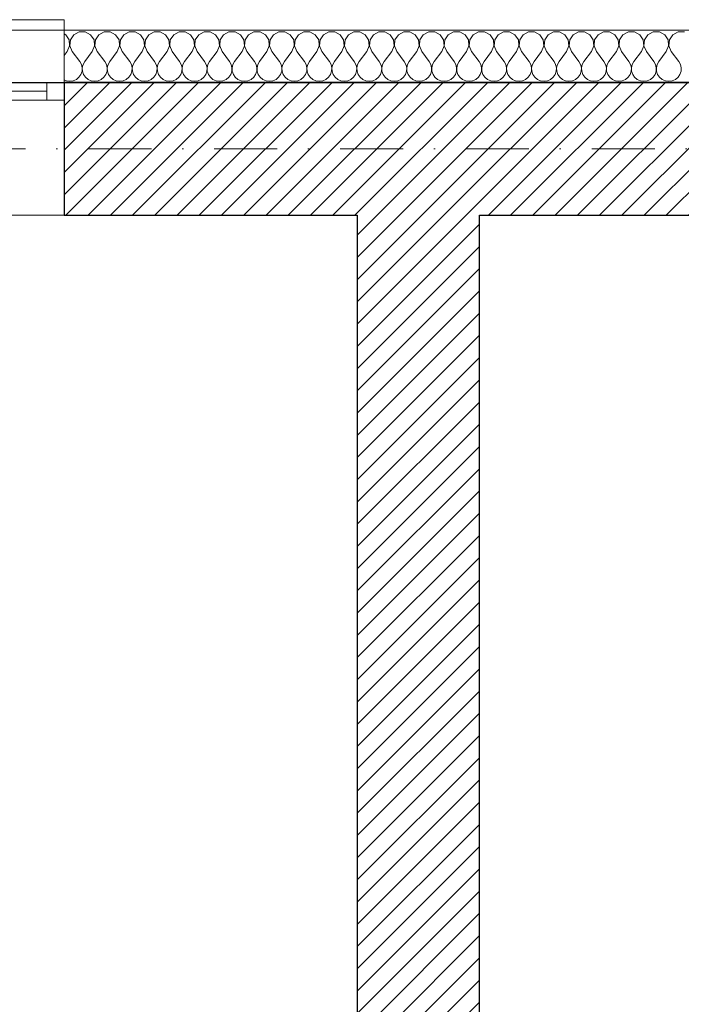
# Model space of a CAD drawing. Header units: millimetres. Extents: x 172139 to 266886, y 89525 to 138225.
# Tile 47 of 72: x 204000 to 205893, y 118887 to 121706. Entities that reach past the tile are written whole.
import ezdxf

# ---------------------------------------------------------------- set-up
doc = ezdxf.new("R2010")
doc.units = ezdxf.units.MM
doc.header["$MEASUREMENT"] = 0
doc.linetypes.add('Kropki i Kreski', pattern=[360, 180, -90, 0, -90])
for name, color, linetype in [('Konstrukcja - Siatki mod', 7, 'Continuous'), ('KR_INW', 7, 'Continuous'), ('NAPIS_SODON', 7, 'Continuous')]:
    doc.layers.add(name, color=color, linetype=linetype)
doc.layers.add('Konstrukcja - Siatki mod_Nr_pióra__48', color=7, linetype='Continuous', lineweight=15, true_color=0xa80f02)
doc.layers.add('KR_INW_Nr_pióra__102', color=7, linetype='Continuous', lineweight=5, true_color=0xcccccc)
for name, color, linetype, lineweight in [('KR_INW_Nr_pióra__101', 252, 'Continuous', 5), ('KR_INW_Nr_pióra__27', 7, 'Continuous', 25), ('KR_INW_Nr_pióra__47', 7, 'Continuous', 15), ('NAPIS_SODON_Nr_pióra__1', 7, 'Continuous', 13), ('NAPIS_SODON_Nr_pióra__121', 255, 'Continuous', 0), ('Okna ArchiCADa_Nr_pióra__1', 7, 'Continuous', 13)]:
    doc.layers.add(name, color=color, linetype=linetype, lineweight=lineweight)
pattern_1 = [(45, (0, 0), (-31.819804, 31.819804), [])]

# ---------------------------------------------------------------- blocks, each defined once
blk = doc.blocks.new('Strop_1', base_point=(179225, 121523.3))
at = {"layer": 'NAPIS_SODON_Nr_pióra__1', "linetype": 'Continuous', "flags": 128}
blk.add_lwpolyline([(179225, 121523.3), (179225.9, 107003.8), (250898.3, 107008.3), (250897.4, 121527.8)], close=True, dxfattribs=at)
blk = doc.blocks.new('Strop_2', base_point=(188316, 115154.1))
at = {"layer": 'NAPIS_SODON_Nr_pióra__121', "linetype": 'Continuous', "flags": 128}
blk.add_lwpolyline([(188316, 115154.1), (204667.3, 115154.1), (205241.5, 115154.1), (205242.2, 115154.1), (205242.2, 115394.1), (205241.5, 115154.1), (205174.5, 117823.2), (205315.4, 117824.8), (205315.4, 121145.6), (224463.2, 121145.6)], dxfattribs=at)
blk = doc.blocks.new('*X107')
at = {"layer": 'KR_INW_Nr_pióra__102', "linetype": 'Continuous'}
for p, q in [((204131.2, 121662.7), (204126.9, 121665)), ((204140.8, 121648.2), (204131.2, 121662.7)), ((204154.5, 121662.7), (204144.9, 121648.2)), ((204169.9, 121670.9), (204154.5, 121662.7)), ((204187.3, 121670.9), (204169.9, 121670.9)), ((204202.6, 121662.7), (204187.3, 121670.9)), ((204212.2, 121648.2), (204202.6, 121662.7)), ((204226, 121662.7), (204216.3, 121648.2)), ((204241.3, 121670.9), (204226, 121662.7)), ((204258.7, 121670.9), (204241.3, 121670.9)), ((204274, 121662.7), (204258.7, 121670.9)), ((204283.7, 121648.2), (204274, 121662.7)), ((204297.4, 121662.7), (204287.8, 121648.2)), ((204312.7, 121670.9), (204297.4, 121662.7)), ((204330.1, 121670.9), (204312.7, 121670.9)), ((204345.5, 121662.7), (204330.1, 121670.9)), ((204355.1, 121648.2), (204345.5, 121662.7)), ((204368.8, 121662.7), (204359.2, 121648.2)), ((204384.2, 121670.9), (204368.8, 121662.7)), ((204401.6, 121670.9), (204384.2, 121670.9)), ((204416.9, 121662.7), (204401.6, 121670.9)), ((204426.5, 121648.2), (204416.9, 121662.7)), ((204440.3, 121662.7), (204430.6, 121648.2)), ((204455.6, 121670.9), (204440.3, 121662.7)), ((204473, 121670.9), (204455.6, 121670.9)), ((204488.3, 121662.7), (204473, 121670.9)), ((204497.9, 121648.2), (204488.3, 121662.7)), ((204511.7, 121662.7), (204502.1, 121648.2)), ((204527, 121670.9), (204511.7, 121662.7)), ((204544.4, 121670.9), (204527, 121670.9)), ((204559.7, 121662.7), (204544.4, 121670.9)), ((204569.4, 121648.2), (204559.7, 121662.7)), ((204583.1, 121662.7), (204573.5, 121648.2)), ((204598.4, 121670.9), (204583.1, 121662.7)), ((204615.8, 121670.9), (204598.4, 121670.9)), ((204631.2, 121662.7), (204615.8, 121670.9)), ((204640.8, 121648.2), (204631.2, 121662.7)), ((204654.5, 121662.7), (204644.9, 121648.2)), ((204669.9, 121670.9), (204654.5, 121662.7)), ((204687.3, 121670.9), (204669.9, 121670.9)), ((204702.6, 121662.7), (204687.3, 121670.9)), ((204712.2, 121648.2), (204702.6, 121662.7)), ((204726, 121662.7), (204716.3, 121648.2)), ((204741.3, 121670.9), (204726, 121662.7)), ((204758.7, 121670.9), (204741.3, 121670.9)), ((204774, 121662.7), (204758.7, 121670.9)), ((204783.7, 121648.2), (204774, 121662.7)), ((204797.4, 121662.7), (204787.8, 121648.2)), ((204812.7, 121670.9), (204797.4, 121662.7)), ((204830.1, 121670.9), (204812.7, 121670.9)), ((204845.5, 121662.7), (204830.1, 121670.9)), ((204855.1, 121648.2), (204845.5, 121662.7)), ((204868.8, 121662.7), (204859.2, 121648.2)), ((204884.2, 121670.9), (204868.8, 121662.7)), ((204901.6, 121670.9), (204884.2, 121670.9)), ((204916.9, 121662.7), (204901.6, 121670.9)), ((204926.5, 121648.2), (204916.9, 121662.7)), ((204940.3, 121662.7), (204930.6, 121648.2)), ((204955.6, 121670.9), (204940.3, 121662.7)), ((204973, 121670.9), (204955.6, 121670.9)), ((204988.3, 121662.7), (204973, 121670.9)), ((204997.9, 121648.2), (204988.3, 121662.7)), ((205011.7, 121662.7), (205002.1, 121648.2)), ((205027, 121670.9), (205011.7, 121662.7)), ((205044.4, 121670.9), (205027, 121670.9)), ((205059.7, 121662.7), (205044.4, 121670.9)), ((205069.4, 121648.2), (205059.7, 121662.7)), ((205083.1, 121662.7), (205073.5, 121648.2)), ((205098.4, 121670.9), (205083.1, 121662.7)), ((205115.8, 121670.9), (205098.4, 121670.9)), ((205131.2, 121662.7), (205115.8, 121670.9)), ((205140.8, 121648.2), (205131.2, 121662.7)), ((205154.5, 121662.7), (205144.9, 121648.2)), ((205169.9, 121670.9), (205154.5, 121662.7)), ((205187.3, 121670.9), (205169.9, 121670.9)), ((205202.6, 121662.7), (205187.3, 121670.9)), ((205212.2, 121648.2), (205202.6, 121662.7)), ((205226, 121662.7), (205216.3, 121648.2)), ((205241.3, 121670.9), (205226, 121662.7)), ((205258.7, 121670.9), (205241.3, 121670.9)), ((205274, 121662.7), (205258.7, 121670.9)), ((205283.7, 121648.2), (205274, 121662.7)), ((205297.4, 121662.7), (205287.8, 121648.2)), ((205312.7, 121670.9), (205297.4, 121662.7)), ((205330.1, 121670.9), (205312.7, 121670.9)), ((205345.5, 121662.7), (205330.1, 121670.9)), ((205355.1, 121648.2), (205345.5, 121662.7)), ((205368.8, 121662.7), (205359.2, 121648.2)), ((205384.2, 121670.9), (205368.8, 121662.7)), ((205401.6, 121670.9), (205384.2, 121670.9)), ((205416.9, 121662.7), (205401.6, 121670.9)), ((205426.5, 121648.2), (205416.9, 121662.7)), ((205440.3, 121662.7), (205430.6, 121648.2)), ((205455.6, 121670.9), (205440.3, 121662.7)), ((205473, 121670.9), (205455.6, 121670.9)), ((205488.3, 121662.7), (205473, 121670.9)), ((205497.9, 121648.2), (205488.3, 121662.7)), ((205511.7, 121662.7), (205502.1, 121648.2)), ((205527, 121670.9), (205511.7, 121662.7)), ((205544.4, 121670.9), (205527, 121670.9)), ((205559.7, 121662.7), (205544.4, 121670.9)), ((205569.4, 121648.2), (205559.7, 121662.7)), ((205583.1, 121662.7), (205573.5, 121648.2)), ((205598.4, 121670.9), (205583.1, 121662.7)), ((205615.8, 121670.9), (205598.4, 121670.9)), ((205631.2, 121662.7), (205615.8, 121670.9)), ((205640.8, 121648.2), (205631.2, 121662.7)), ((205654.5, 121662.7), (205644.9, 121648.2)), ((205669.9, 121670.9), (205654.5, 121662.7)), ((205687.3, 121670.9), (205669.9, 121670.9)), ((205702.6, 121662.7), (205687.3, 121670.9)), ((205712.2, 121648.2), (205702.6, 121662.7)), ((205726, 121662.7), (205716.3, 121648.2)), ((205741.3, 121670.9), (205726, 121662.7)), ((205758.7, 121670.9), (205741.3, 121670.9)), ((205774, 121662.7), (205758.7, 121670.9)), ((205783.7, 121648.2), (205774, 121662.7)), ((205797.4, 121662.7), (205787.8, 121648.2)), ((205812.7, 121670.9), (205797.4, 121662.7)), ((205830.1, 121670.9), (205812.7, 121670.9)), ((205845.5, 121662.7), (205830.1, 121670.9)), ((205855.1, 121648.2), (205845.5, 121662.7)), ((205868.8, 121662.7), (205859.2, 121648.2)), ((205884.2, 121670.9), (205868.8, 121662.7)), ((205901.6, 121670.9), (205884.2, 121670.9)), ((204135.7, 121614.9), (204142.4, 121630.9)), ((204142.4, 121630.9), (204140.8, 121648.2)), ((204144.9, 121648.2), (204143.3, 121630.9)), ((204143.3, 121630.9), (204150, 121614.9)), ((204207.1, 121614.9), (204213.9, 121630.9)), ((204213.9, 121630.9), (204212.2, 121648.2)), ((204216.3, 121648.2), (204214.7, 121630.9)), ((204214.7, 121630.9), (204221.4, 121614.9)), ((204278.6, 121614.9), (204285.3, 121630.9)), ((204285.3, 121630.9), (204283.7, 121648.2)), ((204287.8, 121648.2), (204286.1, 121630.9)), ((204286.1, 121630.9), (204292.9, 121614.9)), ((204350, 121614.9), (204356.7, 121630.9)), ((204356.7, 121630.9), (204355.1, 121648.2)), ((204359.2, 121648.2), (204357.6, 121630.9)), ((204357.6, 121630.9), (204364.3, 121614.9)), ((204421.4, 121614.9), (204428.2, 121630.9)), ((204428.2, 121630.9), (204426.5, 121648.2)), ((204430.6, 121648.2), (204429, 121630.9)), ((204429, 121630.9), (204435.7, 121614.9)), ((204492.9, 121614.9), (204499.6, 121630.9)), ((204499.6, 121630.9), (204497.9, 121648.2)), ((204502.1, 121648.2), (204500.4, 121630.9)), ((204500.4, 121630.9), (204507.1, 121614.9)), ((204564.3, 121614.9), (204571, 121630.9)), ((204571, 121630.9), (204569.4, 121648.2)), ((204573.5, 121648.2), (204571.8, 121630.9)), ((204571.8, 121630.9), (204578.6, 121614.9)), ((204635.7, 121614.9), (204642.4, 121630.9)), ((204642.4, 121630.9), (204640.8, 121648.2)), ((204644.9, 121648.2), (204643.3, 121630.9)), ((204643.3, 121630.9), (204650, 121614.9)), ((204707.1, 121614.9), (204713.9, 121630.9)), ((204713.9, 121630.9), (204712.2, 121648.2)), ((204716.3, 121648.2), (204714.7, 121630.9)), ((204714.7, 121630.9), (204721.4, 121614.9)), ((204778.6, 121614.9), (204785.3, 121630.9)), ((204785.3, 121630.9), (204783.7, 121648.2)), ((204787.8, 121648.2), (204786.1, 121630.9)), ((204786.1, 121630.9), (204792.9, 121614.9)), ((204850, 121614.9), (204856.7, 121630.9)), ((204856.7, 121630.9), (204855.1, 121648.2)), ((204859.2, 121648.2), (204857.6, 121630.9)), ((204857.6, 121630.9), (204864.3, 121614.9)), ((204921.4, 121614.9), (204928.2, 121630.9)), ((204928.2, 121630.9), (204926.5, 121648.2)), ((204930.6, 121648.2), (204929, 121630.9)), ((204929, 121630.9), (204935.7, 121614.9)), ((204992.9, 121614.9), (204999.6, 121630.9)), ((204999.6, 121630.9), (204997.9, 121648.2)), ((205002.1, 121648.2), (205000.4, 121630.9)), ((205000.4, 121630.9), (205007.1, 121614.9)), ((205064.3, 121614.9), (205071, 121630.9)), ((205071, 121630.9), (205069.4, 121648.2)), ((205073.5, 121648.2), (205071.8, 121630.9)), ((205071.8, 121630.9), (205078.6, 121614.9)), ((205135.7, 121614.9), (205142.4, 121630.9)), ((205142.4, 121630.9), (205140.8, 121648.2)), ((205144.9, 121648.2), (205143.3, 121630.9)), ((205143.3, 121630.9), (205150, 121614.9)), ((205207.1, 121614.9), (205213.9, 121630.9)), ((205213.9, 121630.9), (205212.2, 121648.2)), ((205216.3, 121648.2), (205214.7, 121630.9)), ((205214.7, 121630.9), (205221.4, 121614.9)), ((205278.6, 121614.9), (205285.3, 121630.9)), ((205285.3, 121630.9), (205283.7, 121648.2)), ((205287.8, 121648.2), (205286.1, 121630.9)), ((205286.1, 121630.9), (205292.9, 121614.9)), ((205350, 121614.9), (205356.7, 121630.9)), ((205356.7, 121630.9), (205355.1, 121648.2)), ((205359.2, 121648.2), (205357.6, 121630.9)), ((205357.6, 121630.9), (205364.3, 121614.9)), ((205421.4, 121614.9), (205428.2, 121630.9)), ((205428.2, 121630.9), (205426.5, 121648.2)), ((205430.6, 121648.2), (205429, 121630.9)), ((205429, 121630.9), (205435.7, 121614.9)), ((205492.9, 121614.9), (205499.6, 121630.9)), ((205499.6, 121630.9), (205497.9, 121648.2)), ((205502.1, 121648.2), (205500.4, 121630.9)), ((205500.4, 121630.9), (205507.1, 121614.9)), ((205564.3, 121614.9), (205571, 121630.9)), ((205571, 121630.9), (205569.4, 121648.2)), ((205573.5, 121648.2), (205571.8, 121630.9)), ((205571.8, 121630.9), (205578.6, 121614.9)), ((205635.7, 121614.9), (205642.4, 121630.9)), ((205642.4, 121630.9), (205640.8, 121648.2)), ((205644.9, 121648.2), (205643.3, 121630.9)), ((205643.3, 121630.9), (205650, 121614.9)), ((205707.1, 121614.9), (205713.9, 121630.9)), ((205713.9, 121630.9), (205712.2, 121648.2)), ((205716.3, 121648.2), (205714.7, 121630.9)), ((205714.7, 121630.9), (205721.4, 121614.9)), ((205778.6, 121614.9), (205785.3, 121630.9)), ((205785.3, 121630.9), (205783.7, 121648.2)), ((205787.8, 121648.2), (205786.1, 121630.9)), ((205786.1, 121630.9), (205792.9, 121614.9)), ((205850, 121614.9), (205856.7, 121630.9)), ((205856.7, 121630.9), (205855.1, 121648.2)), ((205859.2, 121648.2), (205857.6, 121630.9)), ((205857.6, 121630.9), (205864.3, 121614.9)), ((204135.7, 121614.9), (204126.9, 121603.2)), ((204150, 121614.9), (204171.4, 121586.3)), ((204207.1, 121614.9), (204185.7, 121586.3)), ((204221.4, 121614.9), (204242.9, 121586.3)), ((204278.6, 121614.9), (204257.1, 121586.3)), ((204292.9, 121614.9), (204314.3, 121586.3)), ((204350, 121614.9), (204328.6, 121586.3)), ((204364.3, 121614.9), (204385.7, 121586.3)), ((204421.4, 121614.9), (204400, 121586.3)), ((204435.7, 121614.9), (204457.1, 121586.3)), ((204492.9, 121614.9), (204471.4, 121586.3)), ((204507.1, 121614.9), (204528.6, 121586.3)), ((204564.3, 121614.9), (204542.9, 121586.3)), ((204578.6, 121614.9), (204600, 121586.3)), ((204635.7, 121614.9), (204614.3, 121586.3)), ((204650, 121614.9), (204671.4, 121586.3)), ((204707.1, 121614.9), (204685.7, 121586.3)), ((204721.4, 121614.9), (204742.9, 121586.3)), ((204778.6, 121614.9), (204757.1, 121586.3)), ((204792.9, 121614.9), (204814.3, 121586.3)), ((204850, 121614.9), (204828.6, 121586.3)), ((204864.3, 121614.9), (204885.7, 121586.3)), ((204921.4, 121614.9), (204900, 121586.3)), ((204935.7, 121614.9), (204957.1, 121586.3)), ((204992.9, 121614.9), (204971.4, 121586.3)), ((205007.1, 121614.9), (205028.6, 121586.3)), ((205064.3, 121614.9), (205042.9, 121586.3)), ((205078.6, 121614.9), (205100, 121586.3)), ((205135.7, 121614.9), (205114.3, 121586.3)), ((205150, 121614.9), (205171.4, 121586.3)), ((205207.1, 121614.9), (205185.7, 121586.3)), ((205221.4, 121614.9), (205242.9, 121586.3)), ((205278.6, 121614.9), (205257.1, 121586.3)), ((205292.9, 121614.9), (205314.3, 121586.3)), ((205350, 121614.9), (205328.6, 121586.3)), ((205364.3, 121614.9), (205385.7, 121586.3)), ((205421.4, 121614.9), (205400, 121586.3)), ((205435.7, 121614.9), (205457.1, 121586.3)), ((205492.9, 121614.9), (205471.4, 121586.3)), ((205507.1, 121614.9), (205528.6, 121586.3)), ((205564.3, 121614.9), (205542.9, 121586.3)), ((205578.6, 121614.9), (205600, 121586.3)), ((205635.7, 121614.9), (205614.3, 121586.3)), ((205650, 121614.9), (205671.4, 121586.3)), ((205707.1, 121614.9), (205685.7, 121586.3)), ((205721.4, 121614.9), (205742.9, 121586.3)), ((205778.6, 121614.9), (205757.1, 121586.3)), ((205792.9, 121614.9), (205814.3, 121586.3)), ((205850, 121614.9), (205828.6, 121586.3)), ((205864.3, 121614.9), (205885.7, 121586.3)), ((204176.2, 121577.7), (204171.4, 121586.3)), ((204178.4, 121568.1), (204176.2, 121577.7)), ((204180.9, 121577.7), (204178.7, 121568.1)), ((204185.7, 121586.3), (204180.9, 121577.7)), ((204247.6, 121577.7), (204242.9, 121586.3)), ((204249.9, 121568.1), (204247.6, 121577.7)), ((204252.4, 121577.7), (204250.1, 121568.1)), ((204257.1, 121586.3), (204252.4, 121577.7)), ((204319.1, 121577.7), (204314.3, 121586.3)), ((204321.3, 121568.1), (204319.1, 121577.7)), ((204323.8, 121577.7), (204321.6, 121568.1)), ((204328.6, 121586.3), (204323.8, 121577.7)), ((204390.5, 121577.7), (204385.7, 121586.3)), ((204392.7, 121568.1), (204390.5, 121577.7)), ((204395.2, 121577.7), (204393, 121568.1)), ((204400, 121586.3), (204395.2, 121577.7)), ((204461.9, 121577.7), (204457.1, 121586.3)), ((204464.1, 121568.1), (204461.9, 121577.7)), ((204466.7, 121577.7), (204464.4, 121568.1)), ((204471.4, 121586.3), (204466.7, 121577.7)), ((204533.3, 121577.7), (204528.6, 121586.3)), ((204535.6, 121568.1), (204533.3, 121577.7)), ((204538.1, 121577.7), (204535.9, 121568.1)), ((204542.9, 121586.3), (204538.1, 121577.7)), ((204604.8, 121577.7), (204600, 121586.3)), ((204607, 121568.1), (204604.8, 121577.7)), ((204609.5, 121577.7), (204607.3, 121568.1)), ((204614.3, 121586.3), (204609.5, 121577.7)), ((204676.2, 121577.7), (204671.4, 121586.3)), ((204678.4, 121568.1), (204676.2, 121577.7)), ((204680.9, 121577.7), (204678.7, 121568.1)), ((204685.7, 121586.3), (204680.9, 121577.7)), ((204747.6, 121577.7), (204742.9, 121586.3)), ((204749.9, 121568.1), (204747.6, 121577.7)), ((204752.4, 121577.7), (204750.1, 121568.1)), ((204757.1, 121586.3), (204752.4, 121577.7)), ((204819.1, 121577.7), (204814.3, 121586.3)), ((204821.3, 121568.1), (204819.1, 121577.7)), ((204823.8, 121577.7), (204821.6, 121568.1)), ((204828.6, 121586.3), (204823.8, 121577.7)), ((204890.5, 121577.7), (204885.7, 121586.3)), ((204892.7, 121568.1), (204890.5, 121577.7)), ((204895.2, 121577.7), (204893, 121568.1)), ((204900, 121586.3), (204895.2, 121577.7)), ((204961.9, 121577.7), (204957.1, 121586.3)), ((204964.1, 121568.1), (204961.9, 121577.7)), ((204966.7, 121577.7), (204964.4, 121568.1)), ((204971.4, 121586.3), (204966.7, 121577.7)), ((205033.3, 121577.7), (205028.6, 121586.3)), ((205035.6, 121568.1), (205033.3, 121577.7)), ((205038.1, 121577.7), (205035.9, 121568.1)), ((205042.9, 121586.3), (205038.1, 121577.7)), ((205104.8, 121577.7), (205100, 121586.3)), ((205107, 121568.1), (205104.8, 121577.7)), ((205109.5, 121577.7), (205107.3, 121568.1)), ((205114.3, 121586.3), (205109.5, 121577.7)), ((205176.2, 121577.7), (205171.4, 121586.3)), ((205178.4, 121568.1), (205176.2, 121577.7)), ((205180.9, 121577.7), (205178.7, 121568.1)), ((205185.7, 121586.3), (205180.9, 121577.7)), ((205247.6, 121577.7), (205242.9, 121586.3)), ((205249.9, 121568.1), (205247.6, 121577.7)), ((205252.4, 121577.7), (205250.1, 121568.1)), ((205257.1, 121586.3), (205252.4, 121577.7)), ((205319.1, 121577.7), (205314.3, 121586.3)), ((205321.3, 121568.1), (205319.1, 121577.7)), ((205323.8, 121577.7), (205321.6, 121568.1)), ((205328.6, 121586.3), (205323.8, 121577.7)), ((205390.5, 121577.7), (205385.7, 121586.3)), ((205392.7, 121568.1), (205390.5, 121577.7)), ((205395.2, 121577.7), (205393, 121568.1)), ((205400, 121586.3), (205395.2, 121577.7)), ((205461.9, 121577.7), (205457.1, 121586.3)), ((205464.1, 121568.1), (205461.9, 121577.7)), ((205466.7, 121577.7), (205464.4, 121568.1)), ((205471.4, 121586.3), (205466.7, 121577.7)), ((205533.3, 121577.7), (205528.6, 121586.3)), ((205535.6, 121568.1), (205533.3, 121577.7)), ((205538.1, 121577.7), (205535.9, 121568.1)), ((205542.9, 121586.3), (205538.1, 121577.7)), ((205604.8, 121577.7), (205600, 121586.3)), ((205607, 121568.1), (205604.8, 121577.7)), ((205609.5, 121577.7), (205607.3, 121568.1)), ((205614.3, 121586.3), (205609.5, 121577.7)), ((205676.2, 121577.7), (205671.4, 121586.3)), ((205678.4, 121568.1), (205676.2, 121577.7)), ((205680.9, 121577.7), (205678.7, 121568.1)), ((205685.7, 121586.3), (205680.9, 121577.7)), ((205747.6, 121577.7), (205742.9, 121586.3)), ((205749.9, 121568.1), (205747.6, 121577.7)), ((205752.4, 121577.7), (205750.1, 121568.1)), ((205757.1, 121586.3), (205752.4, 121577.7)), ((205819.1, 121577.7), (205814.3, 121586.3)), ((205821.3, 121568.1), (205819.1, 121577.7)), ((205823.8, 121577.7), (205821.6, 121568.1)), ((205828.6, 121586.3), (205823.8, 121577.7)), ((205890.5, 121577.7), (205885.7, 121586.3)), ((205892.7, 121568.1), (205890.5, 121577.7)), ((204169.2, 121540.8), (204174.8, 121548.9)), ((204174.8, 121548.9), (204177.9, 121558.2)), ((204177.9, 121558.2), (204178.4, 121568.1)), ((204178.7, 121568.1), (204179.2, 121558.2)), ((204179.2, 121558.2), (204182.3, 121548.9)), ((204182.3, 121548.9), (204187.9, 121540.8)), ((204240.6, 121540.8), (204246.2, 121548.9)), ((204246.2, 121548.9), (204249.4, 121558.2)), ((204249.4, 121558.2), (204249.9, 121568.1)), ((204250.1, 121568.1), (204250.6, 121558.2)), ((204250.6, 121558.2), (204253.8, 121548.9)), ((204253.8, 121548.9), (204259.4, 121540.8)), ((204312.1, 121540.8), (204317.7, 121548.9)), ((204317.7, 121548.9), (204320.8, 121558.2)), ((204320.8, 121558.2), (204321.3, 121568.1)), ((204321.6, 121568.1), (204322.1, 121558.2)), ((204322.1, 121558.2), (204325.2, 121548.9)), ((204325.2, 121548.9), (204330.8, 121540.8)), ((204383.5, 121540.8), (204389.1, 121548.9)), ((204389.1, 121548.9), (204392.2, 121558.2)), ((204392.2, 121558.2), (204392.7, 121568.1)), ((204393, 121568.1), (204393.5, 121558.2)), ((204393.5, 121558.2), (204396.6, 121548.9)), ((204396.6, 121548.9), (204402.2, 121540.8)), ((204454.9, 121540.8), (204460.5, 121548.9)), ((204460.5, 121548.9), (204463.7, 121558.2)), ((204463.7, 121558.2), (204464.1, 121568.1)), ((204464.4, 121568.1), (204464.9, 121558.2)), ((204464.9, 121558.2), (204468.1, 121548.9)), ((204468.1, 121548.9), (204473.6, 121540.8)), ((204526.4, 121540.8), (204531.9, 121548.9)), ((204531.9, 121548.9), (204535.1, 121558.2)), ((204535.1, 121558.2), (204535.6, 121568.1)), ((204535.9, 121568.1), (204536.3, 121558.2)), ((204536.3, 121558.2), (204539.5, 121548.9)), ((204539.5, 121548.9), (204545.1, 121540.8)), ((204597.8, 121540.8), (204603.4, 121548.9)), ((204603.4, 121548.9), (204606.5, 121558.2)), ((204606.5, 121558.2), (204607, 121568.1)), ((204607.3, 121568.1), (204607.8, 121558.2)), ((204607.8, 121558.2), (204610.9, 121548.9)), ((204610.9, 121548.9), (204616.5, 121540.8)), ((204669.2, 121540.8), (204674.8, 121548.9)), ((204674.8, 121548.9), (204677.9, 121558.2)), ((204677.9, 121558.2), (204678.4, 121568.1)), ((204678.7, 121568.1), (204679.2, 121558.2)), ((204679.2, 121558.2), (204682.3, 121548.9)), ((204682.3, 121548.9), (204687.9, 121540.8)), ((204740.6, 121540.8), (204746.2, 121548.9)), ((204746.2, 121548.9), (204749.4, 121558.2)), ((204749.4, 121558.2), (204749.9, 121568.1)), ((204750.1, 121568.1), (204750.6, 121558.2)), ((204750.6, 121558.2), (204753.8, 121548.9)), ((204753.8, 121548.9), (204759.4, 121540.8)), ((204812.1, 121540.8), (204817.7, 121548.9)), ((204817.7, 121548.9), (204820.8, 121558.2)), ((204820.8, 121558.2), (204821.3, 121568.1)), ((204821.6, 121568.1), (204822.1, 121558.2)), ((204822.1, 121558.2), (204825.2, 121548.9)), ((204825.2, 121548.9), (204830.8, 121540.8)), ((204883.5, 121540.8), (204889.1, 121548.9)), ((204889.1, 121548.9), (204892.2, 121558.2)), ((204892.2, 121558.2), (204892.7, 121568.1)), ((204893, 121568.1), (204893.5, 121558.2)), ((204893.5, 121558.2), (204896.6, 121548.9)), ((204896.6, 121548.9), (204902.2, 121540.8)), ((204954.9, 121540.8), (204960.5, 121548.9)), ((204960.5, 121548.9), (204963.7, 121558.2)), ((204963.7, 121558.2), (204964.1, 121568.1)), ((204964.4, 121568.1), (204964.9, 121558.2)), ((204964.9, 121558.2), (204968.1, 121548.9)), ((204968.1, 121548.9), (204973.6, 121540.8)), ((205026.4, 121540.8), (205031.9, 121548.9)), ((205031.9, 121548.9), (205035.1, 121558.2)), ((205035.1, 121558.2), (205035.6, 121568.1)), ((205035.9, 121568.1), (205036.3, 121558.2)), ((205036.3, 121558.2), (205039.5, 121548.9)), ((205039.5, 121548.9), (205045.1, 121540.8)), ((205097.8, 121540.8), (205103.4, 121548.9)), ((205103.4, 121548.9), (205106.5, 121558.2)), ((205106.5, 121558.2), (205107, 121568.1)), ((205107.3, 121568.1), (205107.8, 121558.2)), ((205107.8, 121558.2), (205110.9, 121548.9)), ((205110.9, 121548.9), (205116.5, 121540.8)), ((205169.2, 121540.8), (205174.8, 121548.9)), ((205174.8, 121548.9), (205177.9, 121558.2)), ((205177.9, 121558.2), (205178.4, 121568.1)), ((205178.7, 121568.1), (205179.2, 121558.2)), ((205179.2, 121558.2), (205182.3, 121548.9)), ((205182.3, 121548.9), (205187.9, 121540.8)), ((205240.6, 121540.8), (205246.2, 121548.9)), ((205246.2, 121548.9), (205249.4, 121558.2)), ((205249.4, 121558.2), (205249.9, 121568.1)), ((205250.1, 121568.1), (205250.6, 121558.2)), ((205250.6, 121558.2), (205253.8, 121548.9)), ((205253.8, 121548.9), (205259.4, 121540.8)), ((205312.1, 121540.8), (205317.7, 121548.9)), ((205317.7, 121548.9), (205320.8, 121558.2)), ((205320.8, 121558.2), (205321.3, 121568.1)), ((205321.6, 121568.1), (205322.1, 121558.2)), ((205322.1, 121558.2), (205325.2, 121548.9)), ((205325.2, 121548.9), (205330.8, 121540.8)), ((205383.5, 121540.8), (205389.1, 121548.9)), ((205389.1, 121548.9), (205392.2, 121558.2)), ((205392.2, 121558.2), (205392.7, 121568.1)), ((205393, 121568.1), (205393.5, 121558.2)), ((205393.5, 121558.2), (205396.6, 121548.9)), ((205396.6, 121548.9), (205402.2, 121540.8)), ((205454.9, 121540.8), (205460.5, 121548.9)), ((205460.5, 121548.9), (205463.7, 121558.2)), ((205463.7, 121558.2), (205464.1, 121568.1)), ((205464.4, 121568.1), (205464.9, 121558.2)), ((205464.9, 121558.2), (205468.1, 121548.9)), ((205468.1, 121548.9), (205473.6, 121540.8)), ((205526.4, 121540.8), (205531.9, 121548.9)), ((205531.9, 121548.9), (205535.1, 121558.2)), ((205535.1, 121558.2), (205535.6, 121568.1)), ((205535.9, 121568.1), (205536.3, 121558.2)), ((205536.3, 121558.2), (205539.5, 121548.9)), ((205539.5, 121548.9), (205545.1, 121540.8)), ((205597.8, 121540.8), (205603.4, 121548.9)), ((205603.4, 121548.9), (205606.5, 121558.2)), ((205606.5, 121558.2), (205607, 121568.1)), ((205607.3, 121568.1), (205607.8, 121558.2)), ((205607.8, 121558.2), (205610.9, 121548.9)), ((205610.9, 121548.9), (205616.5, 121540.8)), ((205669.2, 121540.8), (205674.8, 121548.9)), ((205674.8, 121548.9), (205677.9, 121558.2)), ((205677.9, 121558.2), (205678.4, 121568.1)), ((205678.7, 121568.1), (205679.2, 121558.2)), ((205679.2, 121558.2), (205682.3, 121548.9)), ((205682.3, 121548.9), (205687.9, 121540.8)), ((205740.6, 121540.8), (205746.2, 121548.9)), ((205746.2, 121548.9), (205749.4, 121558.2)), ((205749.4, 121558.2), (205749.9, 121568.1)), ((205750.1, 121568.1), (205750.6, 121558.2)), ((205750.6, 121558.2), (205753.8, 121548.9)), ((205753.8, 121548.9), (205759.4, 121540.8)), ((205812.1, 121540.8), (205817.7, 121548.9)), ((205817.7, 121548.9), (205820.8, 121558.2)), ((205820.8, 121558.2), (205821.3, 121568.1)), ((205821.6, 121568.1), (205822.1, 121558.2)), ((205822.1, 121558.2), (205825.2, 121548.9)), ((205825.2, 121548.9), (205830.8, 121540.8)), ((205883.5, 121540.8), (205889.1, 121548.9)), ((205889.1, 121548.9), (205892.2, 121558.2)), ((205892.2, 121558.2), (205892.7, 121568.1)), ((204126.9, 121533.2), (204133.1, 121530.5)), ((204133.1, 121530.5), (204142.9, 121529.2)), ((204142.9, 121529.2), (204152.6, 121530.5)), ((204152.6, 121530.5), (204161.6, 121534.5)), ((204161.6, 121534.5), (204169.2, 121540.8)), ((204187.9, 121540.8), (204195.5, 121534.5)), ((204195.5, 121534.5), (204204.5, 121530.5)), ((204204.5, 121530.5), (204214.3, 121529.2)), ((204214.3, 121529.2), (204224, 121530.5)), ((204224, 121530.5), (204233.1, 121534.5)), ((204233.1, 121534.5), (204240.6, 121540.8)), ((204259.4, 121540.8), (204266.9, 121534.5)), ((204266.9, 121534.5), (204276, 121530.5)), ((204276, 121530.5), (204285.7, 121529.2)), ((204285.7, 121529.2), (204295.5, 121530.5)), ((204295.5, 121530.5), (204304.5, 121534.5)), ((204304.5, 121534.5), (204312.1, 121540.8)), ((204330.8, 121540.8), (204338.4, 121534.5)), ((204338.4, 121534.5), (204347.4, 121530.5)), ((204347.4, 121530.5), (204357.1, 121529.2)), ((204357.1, 121529.2), (204366.9, 121530.5)), ((204366.9, 121530.5), (204375.9, 121534.5)), ((204375.9, 121534.5), (204383.5, 121540.8)), ((204402.2, 121540.8), (204409.8, 121534.5)), ((204409.8, 121534.5), (204418.8, 121530.5)), ((204418.8, 121530.5), (204428.6, 121529.2)), ((204428.6, 121529.2), (204438.3, 121530.5)), ((204438.3, 121530.5), (204447.3, 121534.5)), ((204447.3, 121534.5), (204454.9, 121540.8)), ((204473.6, 121540.8), (204481.2, 121534.5)), ((204481.2, 121534.5), (204490.2, 121530.5)), ((204490.2, 121530.5), (204500, 121529.2)), ((204500, 121529.2), (204509.8, 121530.5)), ((204509.8, 121530.5), (204518.8, 121534.5)), ((204518.8, 121534.5), (204526.4, 121540.8)), ((204545.1, 121540.8), (204552.7, 121534.5)), ((204552.7, 121534.5), (204561.7, 121530.5)), ((204561.7, 121530.5), (204571.4, 121529.2)), ((204571.4, 121529.2), (204581.2, 121530.5)), ((204581.2, 121530.5), (204590.2, 121534.5)), ((204590.2, 121534.5), (204597.8, 121540.8)), ((204616.5, 121540.8), (204624.1, 121534.5)), ((204624.1, 121534.5), (204633.1, 121530.5)), ((204633.1, 121530.5), (204642.9, 121529.2)), ((204642.9, 121529.2), (204652.6, 121530.5)), ((204652.6, 121530.5), (204661.6, 121534.5)), ((204661.6, 121534.5), (204669.2, 121540.8)), ((204687.9, 121540.8), (204695.5, 121534.5)), ((204695.5, 121534.5), (204704.5, 121530.5)), ((204704.5, 121530.5), (204714.3, 121529.2)), ((204714.3, 121529.2), (204724, 121530.5)), ((204724, 121530.5), (204733.1, 121534.5)), ((204733.1, 121534.5), (204740.6, 121540.8)), ((204759.4, 121540.8), (204766.9, 121534.5)), ((204766.9, 121534.5), (204776, 121530.5)), ((204776, 121530.5), (204785.7, 121529.2)), ((204785.7, 121529.2), (204795.5, 121530.5)), ((204795.5, 121530.5), (204804.5, 121534.5)), ((204804.5, 121534.5), (204812.1, 121540.8)), ((204830.8, 121540.8), (204838.4, 121534.5)), ((204838.4, 121534.5), (204847.4, 121530.5)), ((204847.4, 121530.5), (204857.1, 121529.2)), ((204857.1, 121529.2), (204866.9, 121530.5)), ((204866.9, 121530.5), (204875.9, 121534.5)), ((204875.9, 121534.5), (204883.5, 121540.8)), ((204902.2, 121540.8), (204909.8, 121534.5)), ((204909.8, 121534.5), (204918.8, 121530.5)), ((204918.8, 121530.5), (204928.6, 121529.2)), ((204928.6, 121529.2), (204938.3, 121530.5)), ((204938.3, 121530.5), (204947.3, 121534.5)), ((204947.3, 121534.5), (204954.9, 121540.8)), ((204973.6, 121540.8), (204981.2, 121534.5)), ((204981.2, 121534.5), (204990.2, 121530.5)), ((204990.2, 121530.5), (205000, 121529.2)), ((205000, 121529.2), (205009.8, 121530.5)), ((205009.8, 121530.5), (205018.8, 121534.5)), ((205018.8, 121534.5), (205026.4, 121540.8)), ((205045.1, 121540.8), (205052.7, 121534.5)), ((205052.7, 121534.5), (205061.7, 121530.5)), ((205061.7, 121530.5), (205071.4, 121529.2)), ((205071.4, 121529.2), (205081.2, 121530.5)), ((205081.2, 121530.5), (205090.2, 121534.5)), ((205090.2, 121534.5), (205097.8, 121540.8)), ((205116.5, 121540.8), (205124.1, 121534.5)), ((205124.1, 121534.5), (205133.1, 121530.5)), ((205133.1, 121530.5), (205142.9, 121529.2)), ((205142.9, 121529.2), (205152.6, 121530.5)), ((205152.6, 121530.5), (205161.6, 121534.5)), ((205161.6, 121534.5), (205169.2, 121540.8)), ((205187.9, 121540.8), (205195.5, 121534.5)), ((205195.5, 121534.5), (205204.5, 121530.5)), ((205204.5, 121530.5), (205214.3, 121529.2)), ((205214.3, 121529.2), (205224, 121530.5)), ((205224, 121530.5), (205233.1, 121534.5)), ((205233.1, 121534.5), (205240.6, 121540.8)), ((205259.4, 121540.8), (205266.9, 121534.5)), ((205266.9, 121534.5), (205276, 121530.5)), ((205276, 121530.5), (205285.7, 121529.2)), ((205285.7, 121529.2), (205295.5, 121530.5)), ((205295.5, 121530.5), (205304.5, 121534.5)), ((205304.5, 121534.5), (205312.1, 121540.8)), ((205330.8, 121540.8), (205338.4, 121534.5)), ((205338.4, 121534.5), (205347.4, 121530.5)), ((205347.4, 121530.5), (205357.1, 121529.2)), ((205357.1, 121529.2), (205366.9, 121530.5)), ((205366.9, 121530.5), (205375.9, 121534.5)), ((205375.9, 121534.5), (205383.5, 121540.8)), ((205402.2, 121540.8), (205409.8, 121534.5)), ((205409.8, 121534.5), (205418.8, 121530.5)), ((205418.8, 121530.5), (205428.6, 121529.2)), ((205428.6, 121529.2), (205438.3, 121530.5)), ((205438.3, 121530.5), (205447.3, 121534.5)), ((205447.3, 121534.5), (205454.9, 121540.8)), ((205473.6, 121540.8), (205481.2, 121534.5)), ((205481.2, 121534.5), (205490.2, 121530.5)), ((205490.2, 121530.5), (205500, 121529.2)), ((205500, 121529.2), (205509.8, 121530.5)), ((205509.8, 121530.5), (205518.8, 121534.5)), ((205518.8, 121534.5), (205526.4, 121540.8)), ((205545.1, 121540.8), (205552.7, 121534.5)), ((205552.7, 121534.5), (205561.7, 121530.5)), ((205561.7, 121530.5), (205571.4, 121529.2)), ((205571.4, 121529.2), (205581.2, 121530.5)), ((205581.2, 121530.5), (205590.2, 121534.5)), ((205590.2, 121534.5), (205597.8, 121540.8)), ((205616.5, 121540.8), (205624.1, 121534.5)), ((205624.1, 121534.5), (205633.1, 121530.5)), ((205633.1, 121530.5), (205642.9, 121529.2)), ((205642.9, 121529.2), (205652.6, 121530.5)), ((205652.6, 121530.5), (205661.6, 121534.5)), ((205661.6, 121534.5), (205669.2, 121540.8)), ((205687.9, 121540.8), (205695.5, 121534.5)), ((205695.5, 121534.5), (205704.5, 121530.5)), ((205704.5, 121530.5), (205714.3, 121529.2)), ((205714.3, 121529.2), (205724, 121530.5)), ((205724, 121530.5), (205733.1, 121534.5)), ((205733.1, 121534.5), (205740.6, 121540.8)), ((205759.4, 121540.8), (205766.9, 121534.5)), ((205766.9, 121534.5), (205776, 121530.5)), ((205776, 121530.5), (205785.7, 121529.2)), ((205785.7, 121529.2), (205795.5, 121530.5)), ((205795.5, 121530.5), (205804.5, 121534.5)), ((205804.5, 121534.5), (205812.1, 121540.8)), ((205830.8, 121540.8), (205838.4, 121534.5)), ((205838.4, 121534.5), (205847.4, 121530.5)), ((205847.4, 121530.5), (205857.1, 121529.2)), ((205857.1, 121529.2), (205866.9, 121530.5)), ((205866.9, 121530.5), (205875.9, 121534.5)), ((205875.9, 121534.5), (205883.5, 121540.8))]:
    blk.add_line(p, q, dxfattribs=at)
blk = doc.blocks.new('Okno podwójne 19')
at = {"layer": 'Okna ArchiCADa_Nr_pióra__1', "linetype": 'Continuous'}
for p, q in [((-575, 330), (575, 330)), ((-575, 0), (-525, 0)), ((-575, -50), (-575, 0)), ((-525, 0), (-525, -50)), ((-525, 0), (-50, 0)), ((-50, -50), (-50, 0)), ((-50, 0), (0, 0)), ((0, 0), (50, 0)), ((50, 0), (50, -50)), ((50, 0), (525, 0)), ((525, -50), (525, 0)), ((525, 0), (575, 0)), ((575, -50), (575, 0)), ((-525, -25), (-50, -25)), ((50, -25), (525, -25)), ((-525, -50), (-575, -50)), ((-50, -50), (-525, -50)), ((0, -50), (-50, -50)), ((50, -50), (0, -50)), ((525, -50), (50, -50)), ((575, -50), (525, -50)), ((-575, -200), (575, -200)), ((-575, -200), (-575, -230)), ((575, -230), (575, -200)), ((-575, -230), (575, -230))]:
    blk.add_line(p, q, dxfattribs=at)
blk = doc.blocks.new('Ściana_1', base_point=(179075.1, 121675.6))
at = {"layer": 'KR_INW_Nr_pióra__101', "linetype": 'Continuous'}
h = blk.add_hatch(dxfattribs=at)
h.set_pattern_fill('Cegła_licówka', color=256, style=0, pattern_type=2)
h.set_pattern_definition(pattern_1)
h.paths.add_polyline_path([(209269.6, 121525.6), (204126.9, 121525.6), (204126.9, 121475.6), (204126.9, 121145.6), (209269.6, 121145.6), (209269.6, 121375.6), (209269.6, 121425.6)])
at = {"layer": 'KR_INW_Nr_pióra__27', "linetype": 'Continuous'}
for p, q in [((209269.6, 121525.6), (204126.9, 121525.6)), ((204126.9, 121525.6), (204126.9, 121475.6)), ((204126.9, 121475.6), (204126.9, 121145.6))]:
    blk.add_line(p, q, dxfattribs=at)
at = {"layer": 'KR_INW_Nr_pióra__27', "linetype": 'Continuous', "flags": 128}
for points in [[(204126.9, 121145.6), (204965.4, 121145.6)], [(205315.4, 121145.6), (207609, 121145.6)]]:
    blk.add_lwpolyline(points, dxfattribs=at)
at = {"layer": 'KR_INW_Nr_pióra__47', "linetype": 'Continuous'}
blk.add_line((204126.9, 121675.6), (204126.9, 121525.6), dxfattribs=at)
at = {"layer": 'KR_INW_Nr_pióra__47', "linetype": 'Continuous', "flags": 128}
blk.add_lwpolyline([(209269.6, 121675.6), (204126.9, 121675.6)], dxfattribs=at)
at = {"layer": 'KR_INW'}
blk.add_blockref('*X107', (0, 0), dxfattribs=at)
at = {"layer": 'Okna ArchiCADa_Nr_pióra__1', "linetype": 'Continuous', "xscale": -1, "zscale": 1000, "rotation": 180}
blk.add_blockref('Okno podwójne 19', (203551.9, 121475.6), dxfattribs=at)
blk = doc.blocks.new('Ściana_42', base_point=(205315.4, 117824.8))
at = {"layer": 'KR_INW_Nr_pióra__101', "linetype": 'Continuous'}
h = blk.add_hatch(dxfattribs=at)
h.set_pattern_fill('Cegła_licówka', color=256, style=0, pattern_type=2)
h.set_pattern_definition(pattern_1)
h.paths.add_polyline_path([(205315.4, 117959.8), (205315.4, 121145.6), (204965.4, 121145.6), (204965.4, 117955.8)])
at = {"layer": 'KR_INW_Nr_pióra__27', "linetype": 'Continuous', "flags": 128}
for points in [[(204965.4, 121145.6), (204965.4, 117967.4)], [(205315.4, 118307.1), (205315.4, 121145.6)]]:
    blk.add_lwpolyline(points, dxfattribs=at)
blk = doc.blocks.new('Standardowy znacznik siatki_10')
at = {"layer": 'Konstrukcja - Siatki mod_Nr_pióra__48', "linetype": 'Kropki i Kreski'}
blk.add_line((1000, 0), (72912, 0), dxfattribs=at)

msp = doc.modelspace()

# ---------------------------------------------------------------- block references
at = {"layer": 'Konstrukcja - Siatki mod', "color": 8, "linetype": 'Continuous', "lineweight": 13, "zscale": 1000}
msp.add_blockref('Standardowy znacznik siatki_10', (177989.3, 121335.6), dxfattribs=at)
at = {"layer": 'KR_INW'}
for name, p in [('Ściana_1', (179075.1, 121675.6)), ('Ściana_42', (205315.4, 117824.8))]:
    msp.add_blockref(name, p, dxfattribs=at)
at = {"layer": 'NAPIS_SODON', "linetype": 'Continuous'}
msp.add_blockref('Strop_1', (179225, 121523.3), dxfattribs=at)
at = {"layer": 'NAPIS_SODON', "color": 255, "linetype": 'Continuous', "lineweight": 0}
msp.add_blockref('Strop_2', (188316, 115154.1), dxfattribs=at)

doc.saveas('drawing.dxf')
